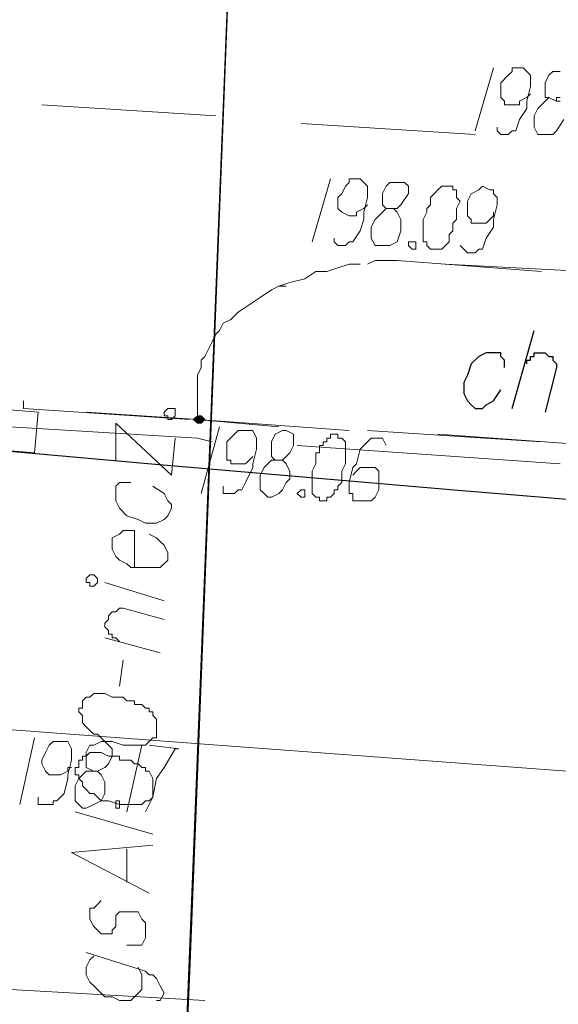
# Model space of a CAD drawing. Header units: metres. Extents: x 7431553 to 7432401, y 5544342 to 5544539.
# Tile 65 of 180: x 7432104.59 to 7432110.74, y 5544509.9 to 5544521.16. Entities that reach past the tile are written whole.
import ezdxf

# ---------------------------------------------------------------- set-up
doc = ezdxf.new("R2010")
doc.units = ezdxf.units.M
doc.header["$MEASUREMENT"] = 0
doc.layers.add('BG-PR90-PB-PZT-PZT01_2026_04_14$0$MAPA DCP', color=7, linetype='Continuous', lineweight=0)
doc.layers.add('PRIMETECH_XREF', color=7, linetype='Continuous', lineweight=5)

# ---------------------------------------------------------------- blocks, each defined once
blk = doc.blocks.new('BG-PR90-PB-PZT-PZT01_2026_04_14$0$Naddrwiną2025_v2klauzulap')
at = {"layer": 'BG-PR90-PB-PZT-PZT01_2026_04_14$0$MAPA DCP', "linetype": 'Continuous', "lineweight": 0, "transparency": 33554559}
blk.add_hatch(color=256, dxfattribs=at).paths.add_polyline_path([(7431645.75, 5544520.786), (7431645.75, 5544520.786), (7431645.792, 5544520.829), (7431645.792, 5544520.829), (7431645.792, 5544520.829), (7431645.792, 5544520.829), (7431645.792, 5544520.829), (7431645.792, 5544520.871), (7431645.792, 5544520.871), (7431645.792, 5544520.871), (7431645.792, 5544520.871), (7431645.75, 5544520.913), (7431645.75, 5544520.913), (7431645.75, 5544520.913), (7431645.708, 5544520.871), (7431645.708, 5544520.871), (7431645.708, 5544520.871), (7431645.708, 5544520.871), (7431645.708, 5544520.829), (7431645.708, 5544520.829), (7431645.708, 5544520.829), (7431645.708, 5544520.829), (7431645.708, 5544520.829)])
at = {"layer": 'BG-PR90-PB-PZT-PZT01_2026_04_14$0$MAPA DCP', "color": 24, "linetype": 'Continuous', "lineweight": 18, "true_color": 0x9a3300, "transparency": 33554687}
for points in [[(7431650.745, 5544540.429), (7431650.872, 5544539.836), (7431649.941, 5544527.306), (7431649.264, 5544518.246), (7431649.179, 5544516.934), (7431647.909, 5544502.075), (7431647.57, 5544497.037), (7431647.824, 5544496.572)], [(7431652.227, 5544517.95), (7431652.396, 5544520.913)]]:
    blk.add_lwpolyline(points, dxfattribs=at)
at = {"layer": 'BG-PR90-PB-PZT-PZT01_2026_04_14$0$MAPA DCP', "linetype": 'Continuous', "lineweight": 18, "transparency": 33554687}
for points in [[(7431646.131, 5544526.544), (7431645.919, 5544523.58)], [(7431644.268, 5544525.655), (7431644.184, 5544525.485), (7431644.057, 5544525.274), (7431643.972, 5544523.665)], [(7431646.046, 5544521.972), (7431646.258, 5544524.977)], [(7431643.972, 5544522.776), (7431643.93, 5544522.861), (7431643.93, 5544523.115), (7431644.057, 5544524.766)], [(7431646.004, 5544524.766), (7431645.877, 5544522.776)], [(7431642.363, 5544522.014), (7431642.49, 5544524.004)], [(7431643.972, 5544522.691), (7431643.972, 5544522.564), (7431644.014, 5544522.437), (7431644.057, 5544522.31), (7431644.057, 5544522.183), (7431644.141, 5544522.056), (7431644.183, 5544521.887), (7431644.226, 5544521.76), (7431644.268, 5544521.675), (7431644.353, 5544521.548), (7431644.438, 5544521.421), (7431644.522, 5544521.294), (7431644.607, 5544521.21), (7431644.649, 5544521.125), (7431644.734, 5544521.083), (7431644.776, 5544521.04), (7431644.861, 5544520.998)], [(7431645.877, 5544522.564), (7431645.75, 5544520.829), (7431645.665, 5544519.559)], [(7431645.75, 5544520.829), (7431645.242, 5544520.829), (7431645.157, 5544520.871), (7431645.073, 5544520.871), (7431645.03, 5544520.913), (7431644.946, 5544520.956), (7431644.861, 5544520.998), (7431644.776, 5544521.04), (7431644.734, 5544521.083), (7431644.649, 5544521.125), (7431644.607, 5544521.21), (7431644.522, 5544521.294), (7431644.438, 5544521.421), (7431644.353, 5544521.548), (7431644.268, 5544521.675), (7431644.226, 5544521.76), (7431644.226, 5544521.845)], [(7431645.835, 5544521.76), (7431645.75, 5544520.829)], [(7431642.152, 5544519.051), (7431642.279, 5544521.04)], [(7431645.792, 5544517.992), (7431645.962, 5544520.829), (7431646.004, 5544520.998)], [(7431645.75, 5544520.744), (7431645.623, 5544518.839), (7431645.538, 5544518.839)]]:
    blk.add_lwpolyline(points, dxfattribs=at)
at = {"layer": 'BG-PR90-PB-PZT-PZT01_2026_04_14$0$MAPA DCP', "linetype": 'Continuous', "lineweight": 9, "transparency": 33554687}
for points in [[(7431642.067, 5544524.85), (7431642.109, 5544524.935), (7431642.067, 5544524.935), (7431642.067, 5544524.977)], [(7431641.771, 5544524.977), (7431641.771, 5544524.893), (7431641.813, 5544524.85), (7431641.898, 5544524.808), (7431641.94, 5544524.808), (7431642.025, 5544524.808), (7431642.067, 5544524.808), (7431642.067, 5544524.85), (7431642.109, 5544524.808), (7431642.194, 5544524.723), (7431642.279, 5544524.681), (7431642.321, 5544524.681), (7431642.406, 5544524.681), (7431642.49, 5544524.723), (7431642.49, 5544524.766), (7431642.49, 5544524.808), (7431642.49, 5544524.893), (7431642.448, 5544524.935), (7431642.321, 5544525.02)], [(7431642.109, 5544524.977), (7431642.109, 5544524.935)], [(7431642.406, 5544524.258), (7431642.448, 5544524.258), (7431642.49, 5544524.3), (7431642.49, 5544524.385), (7431642.448, 5544524.427), (7431642.448, 5544524.469), (7431642.321, 5544524.512), (7431642.194, 5544524.596), (7431642.109, 5544524.596), (7431641.94, 5544524.639), (7431641.855, 5544524.639), (7431641.813, 5544524.639), (7431641.771, 5544524.596), (7431641.728, 5544524.554), (7431641.728, 5544524.469), (7431641.728, 5544524.427), (7431641.771, 5544524.427), (7431641.813, 5544524.385), (7431641.898, 5544524.3), (7431641.94, 5544524.3), (7431641.982, 5544524.3), (7431642.067, 5544524.3), (7431642.109, 5544524.342), (7431642.152, 5544524.342), (7431642.152, 5544524.427), (7431642.152, 5544524.512), (7431642.109, 5544524.512), (7431642.067, 5544524.596), (7431642.025, 5544524.639)], [(7431641.728, 5544524.215), (7431642.448, 5544524.004)], [(7431643.76, 5544523.834), (7431643.803, 5544523.877), (7431643.845, 5544523.919), (7431643.845, 5544524.004), (7431643.803, 5544524.046), (7431643.803, 5544524.088), (7431643.676, 5544524.131), (7431643.549, 5544524.215), (7431643.464, 5544524.215), (7431643.295, 5544524.258), (7431643.21, 5544524.258), (7431643.168, 5544524.215), (7431643.125, 5544524.215), (7431643.125, 5544524.173), (7431643.083, 5544524.088), (7431643.125, 5544524.046), (7431643.168, 5544523.961), (7431643.252, 5544523.919), (7431643.295, 5544523.919), (7431643.379, 5544523.919), (7431643.422, 5544523.919), (7431643.464, 5544523.961), (7431643.506, 5544523.961), (7431643.506, 5544524.004), (7431643.506, 5544524.046), (7431643.506, 5544524.088), (7431643.506, 5544524.131), (7431643.464, 5544524.173), (7431643.422, 5544524.215), (7431643.379, 5544524.215)], [(7431643.337, 5544522.988), (7431643.337, 5544523.115), (7431643.295, 5544523.157), (7431643.167, 5544523.242), (7431643.083, 5544523.242), (7431643.041, 5544523.199), (7431643.041, 5544523.157), (7431643.041, 5544523.115), (7431643.041, 5544523.03), (7431643.083, 5544522.988), (7431643.167, 5544522.945), (7431643.21, 5544522.945), (7431643.295, 5544522.945), (7431643.337, 5544522.988), (7431643.379, 5544522.945), (7431643.464, 5544522.861), (7431643.549, 5544522.818), (7431643.591, 5544522.818), (7431643.676, 5544522.818), (7431643.76, 5544522.861), (7431643.76, 5544522.903), (7431643.76, 5544522.945), (7431643.76, 5544523.03), (7431643.718, 5544523.115), (7431643.591, 5544523.157), (7431643.549, 5544523.157), (7431643.464, 5544523.157), (7431643.379, 5544523.115), (7431643.337, 5544523.072)], [(7431646.046, 5544522.988), (7431645.962, 5544522.945), (7431645.962, 5544522.818), (7431646.004, 5544522.776), (7431646.089, 5544522.691), (7431646.258, 5544522.649), (7431646.3, 5544522.607), (7431646.47, 5544522.564), (7431646.597, 5544522.564), (7431646.597, 5544522.607), (7431646.681, 5544522.607), (7431646.681, 5544522.649), (7431646.681, 5544522.691), (7431646.681, 5544522.734), (7431646.681, 5544522.776), (7431646.681, 5544522.818), (7431646.639, 5544522.861), (7431646.554, 5544522.903), (7431646.47, 5544522.903), (7431646.427, 5544522.903), (7431646.342, 5544522.903), (7431646.3, 5544522.861), (7431646.3, 5544522.818), (7431646.3, 5544522.776), (7431646.3, 5544522.734), (7431646.3, 5544522.691), (7431646.342, 5544522.649), (7431646.385, 5544522.607)], [(7431643.676, 5544522.395), (7431643.718, 5544522.395), (7431643.76, 5544522.437), (7431643.76, 5544522.522), (7431643.718, 5544522.564), (7431643.718, 5544522.607), (7431643.591, 5544522.691), (7431643.464, 5544522.734), (7431643.379, 5544522.734), (7431643.21, 5544522.776), (7431643.125, 5544522.776), (7431643.083, 5544522.776), (7431643.041, 5544522.734), (7431642.998, 5544522.691), (7431642.998, 5544522.607), (7431642.998, 5544522.564), (7431643.041, 5544522.564), (7431643.083, 5544522.522), (7431643.168, 5544522.48), (7431643.21, 5544522.437), (7431643.252, 5544522.437), (7431643.337, 5544522.437), (7431643.379, 5544522.48), (7431643.422, 5544522.564), (7431643.422, 5544522.607), (7431643.422, 5544522.649), (7431643.379, 5544522.649), (7431643.337, 5544522.734), (7431643.295, 5544522.776)], [(7431642.998, 5544522.353), (7431643.718, 5544522.141)], [(7431646.216, 5544521.718), (7431646.216, 5544521.802), (7431646.173, 5544521.845), (7431646.131, 5544521.887), (7431646.046, 5544521.929), (7431645.962, 5544521.929), (7431645.919, 5544521.929), (7431645.877, 5544521.845), (7431645.877, 5544521.802), (7431645.919, 5544521.718), (7431646.004, 5544521.675), (7431646.046, 5544521.675), (7431646.131, 5544521.675), (7431646.173, 5544521.675), (7431646.216, 5544521.718), (7431646.216, 5544521.675), (7431646.3, 5544521.591), (7431646.385, 5544521.548), (7431646.427, 5544521.548), (7431646.554, 5544521.548), (7431646.597, 5544521.591), (7431646.639, 5544521.633), (7431646.639, 5544521.675), (7431646.597, 5544521.76), (7431646.554, 5544521.802), (7431646.47, 5544521.845), (7431646.427, 5544521.887), (7431646.343, 5544521.887), (7431646.258, 5544521.845), (7431646.216, 5544521.802)], [(7431646.512, 5544521.125), (7431646.597, 5544521.125), (7431646.597, 5544521.252), (7431646.554, 5544521.294), (7431646.554, 5544521.337), (7431646.47, 5544521.379), (7431646.3, 5544521.464), (7431646.258, 5544521.464), (7431646.089, 5544521.506), (7431645.962, 5544521.506), (7431645.877, 5544521.464), (7431645.877, 5544521.421), (7431645.877, 5544521.337), (7431645.877, 5544521.294), (7431645.919, 5544521.252), (7431646.004, 5544521.167), (7431646.089, 5544521.167), (7431646.131, 5544521.167), (7431646.216, 5544521.167), (7431646.216, 5544521.21), (7431646.258, 5544521.21), (7431646.258, 5544521.252), (7431646.258, 5544521.294), (7431646.258, 5544521.337), (7431646.258, 5544521.379), (7431646.216, 5544521.421), (7431646.173, 5544521.464)], [(7431645.835, 5544521.083), (7431646.597, 5544520.871)], [(7431649.475, 5544520.278), (7431649.518, 5544520.617), (7431649.518, 5544520.575), (7431649.729, 5544520.448), (7431649.856, 5544520.363), (7431650.068, 5544520.321), (7431650.237, 5544520.236)], [(7431649.475, 5544520.194), (7431650.237, 5544520.024)], [(7431649.772, 5544519.643), (7431649.772, 5544519.686), (7431649.729, 5544519.77), (7431649.687, 5544519.813), (7431649.602, 5544519.855), (7431649.518, 5544519.855), (7431649.475, 5544519.813), (7431649.433, 5544519.77), (7431649.433, 5544519.728), (7431649.475, 5544519.643), (7431649.475, 5544519.601), (7431649.56, 5544519.559), (7431649.602, 5544519.559), (7431649.687, 5544519.559), (7431649.729, 5544519.559), (7431649.772, 5544519.643), (7431649.772, 5544519.559), (7431649.856, 5544519.474), (7431649.941, 5544519.432), (7431649.983, 5544519.432), (7431650.11, 5544519.432), (7431650.153, 5544519.474), (7431650.195, 5544519.516), (7431650.195, 5544519.559), (7431650.153, 5544519.643), (7431650.11, 5544519.728), (7431650.026, 5544519.77), (7431649.983, 5544519.77), (7431649.899, 5544519.77), (7431649.814, 5544519.728), (7431649.772, 5544519.686)], [(7431650.068, 5544519.008), (7431650.153, 5544519.008), (7431650.153, 5544519.178), (7431650.11, 5544519.178), (7431650.11, 5544519.22), (7431650.026, 5544519.305), (7431649.856, 5544519.347), (7431649.814, 5544519.347), (7431649.645, 5544519.389), (7431649.518, 5544519.389), (7431649.433, 5544519.347), (7431649.433, 5544519.305), (7431649.433, 5544519.262), (7431649.433, 5544519.22), (7431649.433, 5544519.178), (7431649.475, 5544519.135), (7431649.56, 5544519.093), (7431649.645, 5544519.051), (7431649.687, 5544519.051), (7431649.772, 5544519.093), (7431649.814, 5544519.135), (7431649.814, 5544519.178), (7431649.814, 5544519.22), (7431649.814, 5544519.262), (7431649.772, 5544519.347), (7431649.729, 5544519.347), (7431649.729, 5544519.389)], [(7431649.391, 5544518.966), (7431650.153, 5544518.797)]]:
    blk.add_lwpolyline(points, dxfattribs=at)
at = {"layer": 'BG-PR90-PB-PZT-PZT01_2026_04_14$0$MAPA DCP', "linetype": 'Continuous', "lineweight": 25, "transparency": 33554687}
for points in [[(7431645.115, 5544524.596), (7431645.073, 5544524.596), (7431645.073, 5544524.639), (7431645.03, 5544524.639), (7431645.03, 5544524.681), (7431644.988, 5544524.681), (7431644.988, 5544524.723), (7431644.988, 5544524.766), (7431644.988, 5544524.808), (7431645.03, 5544524.85), (7431645.03, 5544524.893), (7431645.073, 5544524.893), (7431645.115, 5544524.935), (7431645.157, 5544524.935), (7431645.665, 5544524.808)], [(7431645.623, 5544524.427), (7431644.734, 5544524.681)], [(7431645.157, 5544524.342), (7431645.073, 5544524.342), (7431645.03, 5544524.3), (7431644.988, 5544524.3), (7431644.988, 5544524.215), (7431644.988, 5544524.131), (7431645.03, 5544524.046), (7431645.115, 5544523.961), (7431645.242, 5544523.919), (7431645.327, 5544523.877), (7431645.411, 5544523.877), (7431645.454, 5544523.877), (7431645.538, 5544523.919), (7431645.581, 5544523.961), (7431645.623, 5544524.004), (7431645.623, 5544524.088), (7431645.581, 5544524.131), (7431645.538, 5544524.215), (7431645.411, 5544524.3)], [(7431638.68, 5544521.337), (7431639.993, 5544521.21), (7431651.973, 5544520.744), (7431660.948, 5544520.363)]]:
    blk.add_lwpolyline(points, dxfattribs=at)
at = {"layer": 'BG-PR90-PB-PZT-PZT01_2026_04_14$0$MAPA DCP', "linetype": 'Continuous', "lineweight": 9, "transparency": 33554687}
for points in [[(7431643.083, 5544523.707), (7431643.083, 5544523.623), (7431643.125, 5544523.58), (7431643.168, 5544523.538), (7431643.21, 5544523.496), (7431643.252, 5544523.496), (7431643.295, 5544523.496), (7431643.337, 5544523.453), (7431643.379, 5544523.453), (7431643.464, 5544523.411), (7431643.549, 5544523.411), (7431643.591, 5544523.411), (7431643.633, 5544523.411), (7431643.718, 5544523.411), (7431643.718, 5544523.453), (7431643.76, 5544523.453), (7431643.803, 5544523.496), (7431643.803, 5544523.538), (7431643.803, 5544523.58), (7431643.803, 5544523.623), (7431643.76, 5544523.665), (7431643.718, 5544523.707), (7431643.676, 5544523.707), (7431643.633, 5544523.707), (7431643.591, 5544523.75), (7431643.549, 5544523.75), (7431643.506, 5544523.75), (7431643.464, 5544523.792), (7431643.422, 5544523.792), (7431643.379, 5544523.792), (7431643.337, 5544523.792), (7431643.252, 5544523.834), (7431643.21, 5544523.792), (7431643.168, 5544523.792), (7431643.125, 5544523.792), (7431643.125, 5544523.75), (7431643.083, 5544523.75)], [(7431643.718, 5544523.284), (7431643.718, 5544523.326), (7431643.803, 5544523.326), (7431643.803, 5544523.284), (7431643.76, 5544523.242), (7431643.718, 5544523.242)], [(7431645.919, 5544522.437), (7431645.919, 5544522.353), (7431645.962, 5544522.353), (7431645.962, 5544522.31), (7431646.004, 5544522.31), (7431646.004, 5544522.268), (7431646.046, 5544522.268), (7431646.046, 5544522.226), (7431646.089, 5544522.226), (7431646.131, 5544522.226), (7431646.131, 5544522.183), (7431646.173, 5544522.183), (7431646.258, 5544522.183), (7431646.342, 5544522.141), (7431646.385, 5544522.141), (7431646.47, 5544522.141), (7431646.512, 5544522.141), (7431646.554, 5544522.141), (7431646.597, 5544522.141), (7431646.639, 5544522.183), (7431646.639, 5544522.226), (7431646.681, 5544522.226), (7431646.681, 5544522.268), (7431646.681, 5544522.31), (7431646.639, 5544522.31), (7431646.639, 5544522.353), (7431646.597, 5544522.395), (7431646.554, 5544522.395), (7431646.554, 5544522.437), (7431646.512, 5544522.437), (7431646.47, 5544522.48), (7431646.427, 5544522.48), (7431646.385, 5544522.48), (7431646.342, 5544522.48), (7431646.258, 5544522.522), (7431646.216, 5544522.522), (7431646.173, 5544522.522), (7431646.131, 5544522.522), (7431646.089, 5544522.522), (7431646.046, 5544522.522), (7431646.004, 5544522.522), (7431645.962, 5544522.48), (7431645.962, 5544522.437)], [(7431646.554, 5544522.014), (7431646.554, 5544522.056), (7431646.639, 5544522.056), (7431646.639, 5544522.014), (7431646.597, 5544521.972)], [(7431650.11, 5544519.897), (7431650.11, 5544519.94), (7431650.195, 5544519.94), (7431650.195, 5544519.897), (7431650.153, 5544519.897)]]:
    blk.add_lwpolyline(points, close=True, dxfattribs=at)
at = {"layer": 'BG-PR90-PB-PZT-PZT01_2026_04_14$0$MAPA DCP', "color": 54, "linetype": 'Continuous', "lineweight": 18, "true_color": 0x9a9a00, "transparency": 33554687}
for points in [[(7431635.378, 5544521.633), (7431636.733, 5544521.548), (7431639.993, 5544521.21), (7431662.345, 5544520.321), (7431670.473, 5544512.32), (7431732.83, 5544508.594), (7431751.372, 5544507.578), (7431751.456, 5544504.573), (7431767.712, 5544503.218), (7431770.083, 5544503.049)], [(7431646.216, 5544519.897), (7431645.792, 5544519.897), (7431646.385, 5544520.532), (7431645.962, 5544520.575)], [(7431646.47, 5544520.067), (7431646.47, 5544519.94), (7431646.512, 5544519.897), (7431646.681, 5544519.897), (7431646.766, 5544519.94), (7431646.851, 5544520.024), (7431646.893, 5544520.151), (7431646.935, 5544520.236), (7431646.935, 5544520.321), (7431646.935, 5544520.363), (7431646.893, 5544520.448), (7431646.851, 5544520.49), (7431646.766, 5544520.532), (7431646.724, 5544520.532), (7431646.681, 5544520.49), (7431646.597, 5544520.448), (7431646.512, 5544520.321)], [(7431647.443, 5544520.109), (7431647.02, 5544520.109), (7431647.02, 5544519.982), (7431647.062, 5544519.94), (7431647.105, 5544519.855), (7431647.189, 5544519.855), (7431647.232, 5544519.855), (7431647.316, 5544519.897), (7431647.359, 5544519.94), (7431647.401, 5544520.024), (7431647.443, 5544520.067), (7431647.443, 5544520.194), (7431647.443, 5544520.278), (7431647.443, 5544520.321), (7431647.443, 5544520.405), (7431647.359, 5544520.49), (7431647.316, 5544520.49), (7431647.274, 5544520.49), (7431647.189, 5544520.448), (7431647.147, 5544520.405), (7431647.105, 5544520.363), (7431647.062, 5544520.278)], [(7431647.824, 5544520.448), (7431647.613, 5544519.77)], [(7431648.29, 5544519.94), (7431648.248, 5544519.897), (7431648.248, 5544519.855), (7431648.205, 5544519.855), (7431648.205, 5544519.813), (7431648.163, 5544519.813), (7431648.121, 5544519.77), (7431648.078, 5544519.77), (7431648.036, 5544519.813), (7431647.994, 5544519.813), (7431647.951, 5544519.855), (7431647.951, 5544519.897), (7431647.909, 5544519.94), (7431647.909, 5544519.982), (7431648.036, 5544520.448)], [(7431648.417, 5544520.405), (7431648.248, 5544519.77)], [(7431651.846, 5544519.559), (7431652.058, 5544520.236), (7431652.1, 5544520.278), (7431652.1, 5544520.321), (7431652.142, 5544520.363), (7431652.227, 5544520.405), (7431652.312, 5544520.448), (7431652.396, 5544520.405), (7431652.396, 5544520.363)], [(7431650.237, 5544519.432), (7431650.491, 5544520.321)], [(7431651.169, 5544520.278), (7431650.703, 5544519.389), (7431650.618, 5544520.321)], [(7431651.253, 5544519.728), (7431651.296, 5544519.686), (7431651.338, 5544519.643), (7431651.338, 5544519.601), (7431651.423, 5544519.601), (7431651.465, 5544519.601), (7431651.55, 5544519.643), (7431651.592, 5544519.686), (7431651.634, 5544519.728), (7431651.634, 5544519.813), (7431651.634, 5544519.855), (7431651.592, 5544519.855), (7431651.55, 5544519.897), (7431651.507, 5544519.897), (7431651.423, 5544519.897), (7431651.38, 5544519.94), (7431651.38, 5544519.982), (7431651.38, 5544520.024), (7431651.38, 5544520.067), (7431651.38, 5544520.151), (7431651.465, 5544520.194), (7431651.507, 5544520.236), (7431651.55, 5544520.236), (7431651.634, 5544520.236), (7431651.677, 5544520.236), (7431651.761, 5544520.194), (7431651.761, 5544520.151), (7431651.761, 5544520.109), (7431651.761, 5544520.067), (7431651.761, 5544520.024)], [(7431652.015, 5544520.151), (7431652.1, 5544520.194), (7431652.269, 5544520.194), (7431652.312, 5544520.151), (7431652.354, 5544520.109), (7431652.396, 5544520.067), (7431652.396, 5544519.982), (7431652.396, 5544519.94), (7431652.354, 5544519.855), (7431652.354, 5544519.77), (7431652.312, 5544519.728), (7431652.227, 5544519.643), (7431652.185, 5544519.601), (7431652.1, 5544519.559), (7431652.015, 5544519.559), (7431651.931, 5544519.601), (7431651.888, 5544519.643)], [(7431648.798, 5544519.94), (7431648.502, 5544519.982)], [(7431651.042, 5544520.024), (7431650.661, 5544520.024)]]:
    blk.add_lwpolyline(points, dxfattribs=at)
at = {"layer": 'BG-PR90-PB-PZT-PZT01_2026_04_14$0$MAPA DCP', "linetype": 'Continuous', "lineweight": 0, "transparency": 33554687}
blk.add_lwpolyline([(7431645.75, 5544520.786), (7431645.75, 5544520.786), (7431645.792, 5544520.829), (7431645.792, 5544520.829), (7431645.792, 5544520.829), (7431645.792, 5544520.829), (7431645.792, 5544520.829), (7431645.792, 5544520.871), (7431645.792, 5544520.871), (7431645.792, 5544520.871), (7431645.792, 5544520.871), (7431645.75, 5544520.913), (7431645.75, 5544520.913), (7431645.75, 5544520.913), (7431645.708, 5544520.871), (7431645.708, 5544520.871), (7431645.708, 5544520.871), (7431645.708, 5544520.871), (7431645.708, 5544520.829), (7431645.708, 5544520.829), (7431645.708, 5544520.829), (7431645.708, 5544520.829), (7431645.708, 5544520.829)], close=True, dxfattribs=at)
at = {"layer": 'BG-PR90-PB-PZT-PZT01_2026_04_14$0$MAPA DCP', "color": 54, "linetype": 'Continuous', "lineweight": 18, "true_color": 0x9a9a00, "transparency": 33554687}
for points in [[(7431645.708, 5544520.448), (7431645.665, 5544520.448), (7431645.623, 5544520.49), (7431645.623, 5544520.575), (7431645.665, 5544520.575), (7431645.708, 5544520.575), (7431645.75, 5544520.532), (7431645.75, 5544520.49), (7431645.708, 5544520.49)], [(7431649.052, 5544519.474), (7431649.094, 5544519.474), (7431649.137, 5544519.516), (7431649.221, 5544519.516), (7431649.264, 5544519.559), (7431649.306, 5544519.601), (7431649.348, 5544519.643), (7431649.348, 5544519.686), (7431649.391, 5544519.728), (7431649.433, 5544519.77), (7431649.433, 5544519.855), (7431649.475, 5544519.982), (7431649.475, 5544520.067), (7431649.475, 5544520.109), (7431649.475, 5544520.194), (7431649.475, 5544520.236), (7431649.433, 5544520.278), (7431649.391, 5544520.321), (7431649.391, 5544520.363), (7431649.348, 5544520.363), (7431649.306, 5544520.363), (7431649.221, 5544520.363), (7431649.179, 5544520.363), (7431649.137, 5544520.321), (7431649.094, 5544520.321), (7431649.094, 5544520.278), (7431649.052, 5544520.278), (7431649.052, 5544520.236), (7431649.01, 5544520.194), (7431649.01, 5544520.151), (7431649.01, 5544520.109), (7431648.967, 5544520.109), (7431648.967, 5544520.067), (7431648.967, 5544520.024), (7431648.925, 5544519.982), (7431648.925, 5544519.897), (7431648.925, 5544519.855), (7431648.883, 5544519.77), (7431648.883, 5544519.728), (7431648.883, 5544519.686), (7431648.883, 5544519.643), (7431648.925, 5544519.601), (7431648.925, 5544519.559), (7431648.967, 5544519.516), (7431649.01, 5544519.516), (7431649.052, 5544519.516)], [(7431649.729, 5544519.432), (7431649.814, 5544519.432), (7431649.814, 5544519.474), (7431649.856, 5544519.474), (7431649.899, 5544519.516), (7431649.941, 5544519.516), (7431649.983, 5544519.559), (7431650.026, 5544519.601), (7431650.026, 5544519.643), (7431650.068, 5544519.686), (7431650.11, 5544519.728), (7431650.11, 5544519.813), (7431650.153, 5544519.94), (7431650.153, 5544520.024), (7431650.153, 5544520.067), (7431650.153, 5544520.151), (7431650.153, 5544520.194), (7431650.11, 5544520.236), (7431650.11, 5544520.278), (7431650.068, 5544520.321), (7431650.026, 5544520.321), (7431649.983, 5544520.321), (7431649.899, 5544520.321), (7431649.856, 5544520.321), (7431649.772, 5544520.278), (7431649.772, 5544520.236), (7431649.729, 5544520.236), (7431649.729, 5544520.194), (7431649.687, 5544520.151), (7431649.687, 5544520.109), (7431649.645, 5544520.067), (7431649.645, 5544520.024), (7431649.645, 5544519.982), (7431649.645, 5544519.94), (7431649.602, 5544519.94), (7431649.602, 5544519.855), (7431649.602, 5544519.813), (7431649.56, 5544519.728), (7431649.56, 5544519.686), (7431649.56, 5544519.643), (7431649.56, 5544519.601), (7431649.602, 5544519.559), (7431649.602, 5544519.516), (7431649.645, 5544519.516), (7431649.645, 5544519.474), (7431649.687, 5544519.474), (7431649.729, 5544519.474)], [(7431647.613, 5544519.559), (7431647.57, 5544519.559), (7431647.528, 5544519.601), (7431647.528, 5544519.643), (7431647.57, 5544519.686), (7431647.613, 5544519.686), (7431647.655, 5544519.643), (7431647.655, 5544519.601), (7431647.613, 5544519.601)]]:
    blk.add_lwpolyline(points, close=True, dxfattribs=at)
at = {"layer": 'BG-PR90-PB-PZT-PZT01_2026_04_14$0$MAPA DCP', "color": 24, "linetype": 'Continuous', "lineweight": 18, "true_color": 0x9a3300, "transparency": 33554687}
blk.add_lwpolyline([(7431646.131, 5544518.966), (7431646.046, 5544517.95), (7431645.581, 5544517.992), (7431645.665, 5544519.008)], close=True, dxfattribs=at)
at = {"layer": 'BG-PR90-PB-PZT-PZT01_2026_04_14$0$MAPA DCP', "linetype": 'Continuous', "lineweight": 25, "transparency": 33554687}
blk.add_arc((7430389.3, 5544630.138), 1261.745, 352.902862, 359.63311, dxfattribs=at)
blk = doc.blocks.new('BG-PR90-PB-PZT-PZT01_2026_04_14')
at = {"layer": 'BG-PR90-PB-PZT-PZT01_2026_04_14$0$MAPA DCP', "rotation": 270}
blk.add_blockref('BG-PR90-PB-PZT-PZT01_2026_04_14$0$Naddrwiną2025_v2klauzulap', (1887585.788, 12976162.34), dxfattribs=at)

msp = doc.modelspace()

# ---------------------------------------------------------------- block references
at = {"layer": 'PRIMETECH_XREF', "linetype": 'Continuous', "lineweight": 0, "rotation": 360}
msp.add_blockref('BG-PR90-PB-PZT-PZT01_2026_04_14', (0, 0), dxfattribs=at)

doc.saveas('drawing.dxf')
